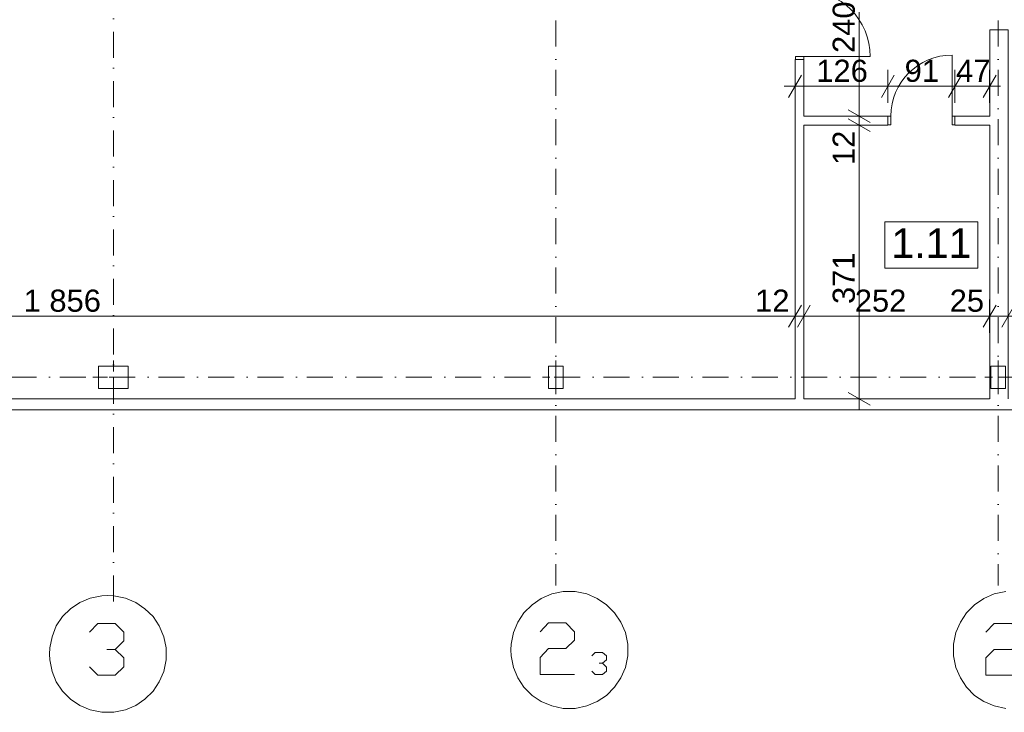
# Model space of a CAD drawing. Extents: x -283435 to 14216, y -77540 to 30522.
# Tile 149 of 177: x -38874 to -25520, y -77205 to -67814. Entities that reach past the tile are written whole.
import ezdxf

# ---------------------------------------------------------------- set-up
doc = ezdxf.new("R2010")
doc.units = 0
doc.header["$MEASUREMENT"] = 0
doc.linetypes.add('Kropki i Kreski', pattern=[670.277762, 352.777767, -176.388884, 0, -141.111112])
for name, color, linetype in [('Drzwi ArchiCAD', 7, 'Continuous'), ('SŁUPY', 7, 'Continuous'), ('WYMIARY', 7, 'Continuous'), ('ŚCIANY', 7, 'Continuous')]:
    doc.layers.add(name, color=color, linetype=linetype)
for name, color, linetype, lineweight in [('Drzwi ArchiCAD_Nr_Pióra__3', 3, 'Continuous', 18), ('Drzwi ArchiCAD_Nr_Pióra__7', 7, 'Continuous', 18), ('OPISY_Nr_Pióra__65', 65, 'Continuous', 18), ('OPISY_Nr_Pióra__86', 86, 'Continuous', 18), ('OSIE_Nr_Pióra__5', 5, 'Continuous', 18), ('OSIE_Nr_Pióra__7', 7, 'Continuous', 18), ('SŁUPY_Nr_Pióra__20', 20, 'Continuous', 18), ('WYMIARY_Nr_Pióra__4', 4, 'Continuous', 18), ('WYMIARY_Nr_Pióra__5', 5, 'Continuous', 18), ('ŚCIANY_Nr_Pióra__7', 7, 'Continuous', 18)]:
    doc.layers.add(name, color=color, linetype=linetype, lineweight=lineweight)
doc.layers.add('SŁUPY_Nr_Pióra__28', color=7, linetype='Continuous', lineweight=18, true_color=0x260900)
doc.styles.add('GENERATED_STYLE_1', font='arial.ttf')
doc.styles.add('GENERATED_STYLE_2', font='txt')
doc.dimstyles.new('GENERATED_STYLE__1', dxfattribs={"dimtxt": 300, "dimasz": 228, "dimexe": 0.18, "dimexo": 0, "dimgap": 0.09, "dimtad": 1, "dimdec": 0, "dimlfac": 0.1, "dimzin": 0, "dimdsep": 46, "dimtxsty": 'GENERATED_STYLE_2', "dimblk": 'ARROWHEAD_2', "dimblk1": 'ARROWHEAD_2', "dimblk2": 'ARROWHEAD_2', "dimcen": 0.09, "dimclrd": 256, "dimclre": 256, "dimclrt": 256, "dimazin": 0, "dimtfac": 1, "dimtdec": 4, "dimtmove": 0, "dimatfit": 3, "dimfxl": 1, "dimtolj": 1, "dimtzin": 0, "dimarcsym": 0})
doc.dimstyles.new('GENERATED_STYLE__2', dxfattribs={"dimtxt": 300, "dimasz": 228, "dimexe": 0.18, "dimexo": 0, "dimgap": 0.09, "dimtad": 1, "dimtih": 1, "dimtoh": 1, "dimdec": 0, "dimlfac": 0.1, "dimzin": 0, "dimdsep": 46, "dimtxsty": 'GENERATED_STYLE_2', "dimblk": 'ARROWHEAD_2', "dimblk1": 'ARROWHEAD_2', "dimblk2": 'ARROWHEAD_2', "dimcen": 0.09, "dimclrd": 256, "dimclre": 256, "dimclrt": 256, "dimazin": 0, "dimtfac": 1, "dimtdec": 4, "dimtmove": 0, "dimatfit": 3, "dimfxl": 1, "dimtolj": 1, "dimtzin": 0, "dimarcsym": 0})
doc.dimstyles.new('GENERATED_STYLE__3', dxfattribs={"dimtxt": 300, "dimasz": 228, "dimexe": 0.18, "dimexo": 0, "dimgap": 0.09, "dimtad": 1, "dimtih": 1, "dimtoh": 1, "dimdec": 0, "dimlfac": 0.1, "dimzin": 0, "dimdsep": 46, "dimtxsty": 'GENERATED_STYLE_2', "dimblk": 'ARROWHEAD_2', "dimblk1": 'ARROWHEAD_2', "dimblk2": 'ARROWHEAD_2', "dimcen": 0.09, "dimclrd": 256, "dimclre": 256, "dimclrt": 256, "dimazin": 0, "dimtfac": 1, "dimtdec": 4, "dimtmove": 2, "dimatfit": 3, "dimfxl": 1, "dimtolj": 1, "dimtzin": 0, "dimarcsym": 0})

# ---------------------------------------------------------------- blocks, each defined once
blk = doc.blocks.new('Ściana_175', base_point=(-25719, -67952))
at = {"layer": 'ŚCIANY_Nr_Pióra__7', "linetype": 'Continuous'}
for p, q in [((-25719, -67952), (-25719, -69123)), ((-25469, -67952), (-25719, -67952)), ((-25469, -72956), (-25469, -67952)), ((-25719, -69243), (-25719, -72956))]:
    blk.add_line(p, q, dxfattribs=at)
blk = doc.blocks.new('D1 Drzwi proste 12_48')
at = {"layer": 'Drzwi ArchiCAD_Nr_Pióra__3', "linetype": 'Continuous'}
for p, q in [((415, 0), (415, 830)), ((-415, 0), (-455, 0)), ((-455, 0), (-455, -115)), ((-415, -115), (-415, 0)), ((455, 0), (415, 0)), ((415, 0), (415, -115)), ((455, -115), (455, 0)), ((-455, -115), (-415, -115)), ((415, -115), (455, -115))]:
    blk.add_line(p, q, dxfattribs=at)
blk.add_arc((415, 0), 830, 90, 180, dxfattribs=at)
at = {"layer": 'Drzwi ArchiCAD_Nr_Pióra__7', "linetype": 'Continuous'}
for p, q in [((-455, 0), (-455, -115)), ((455, 0), (455, -115))]:
    blk.add_line(p, q, dxfattribs=at)
blk = doc.blocks.new('Ściana_176', base_point=(-25719, -69123))
at = {"layer": 'ŚCIANY_Nr_Pióra__7', "linetype": 'Continuous'}
for p, q in [((-27100, -69123), (-28238, -69123)), ((-27100, -69123), (-27100, -69238)), ((-26190, -69123), (-26190, -69238)), ((-25719, -69123), (-26190, -69123)), ((-28238, -69243), (-27100, -69243)), ((-27100, -69238), (-27100, -69243)), ((-26190, -69238), (-26190, -69243)), ((-26190, -69243), (-25719, -69243))]:
    blk.add_line(p, q, dxfattribs=at)
at = {"layer": 'Drzwi ArchiCAD', "linetype": 'Continuous'}
blk.add_blockref('D1 Drzwi proste 12_48', (-26645, -69123), dxfattribs=at)
blk = doc.blocks.new('D1 Drzwi proste 12_49')
at = {"layer": 'Drzwi ArchiCAD_Nr_Pióra__3', "linetype": 'Continuous'}
for p, q in [((450, 0), (450, 900)), ((-450, 0), (-490, 0)), ((-490, 0), (-490, -115)), ((-450, -115), (-450, 0)), ((490, 0), (450, 0)), ((450, 0), (450, -115)), ((490, -115), (490, 0)), ((-490, -115), (-450, -115)), ((450, -115), (490, -115))]:
    blk.add_line(p, q, dxfattribs=at)
blk.add_arc((450, 0), 900, 90, 180, dxfattribs=at)
at = {"layer": 'Drzwi ArchiCAD_Nr_Pióra__7', "linetype": 'Continuous'}
for p, q in [((-490, 0), (-490, -115)), ((490, 0), (490, -115))]:
    blk.add_line(p, q, dxfattribs=at)
blk = doc.blocks.new('Ściana_177', base_point=(-28358, -66665))
at = {"layer": 'ŚCIANY_Nr_Pióra__7', "linetype": 'Continuous'}
for p, q in [((-28358, -66725), (-28358, -67373)), ((-28238, -67373), (-28238, -66725)), ((-28353, -67373), (-28358, -67373)), ((-28238, -67373), (-28353, -67373)), ((-28353, -68353), (-28358, -68353)), ((-28358, -68353), (-28358, -72956)), ((-28238, -68353), (-28353, -68353)), ((-28238, -69123), (-28238, -68353)), ((-28238, -72956), (-28238, -69243))]:
    blk.add_line(p, q, dxfattribs=at)
at = {"layer": 'Drzwi ArchiCAD', "linetype": 'Continuous', "rotation": 270}
blk.add_blockref('D1 Drzwi proste 12_49', (-28238, -67863), dxfattribs=at)
blk = doc.blocks.new('Ściana_426', base_point=(-149541, -72956))
at = {"layer": 'ŚCIANY_Nr_Pióra__7', "linetype": 'Continuous'}
for p, q in [((-28358, -72956), (-46921, -72956)), ((-25719, -72956), (-28238, -72956)), ((-62703, -73106), (-13286, -73106))]:
    blk.add_line(p, q, dxfattribs=at)
blk = doc.blocks.new('Słup_140', base_point=(-37603, -72663))
at = {"layer": 'SŁUPY_Nr_Pióra__20', "linetype": 'Continuous'}
for p, q in [((-37603, -72583), (-37603, -72433)), ((-37683, -72663), (-37883, -72663)), ((-37603, -72743), (-37603, -72893)), ((-37523, -72663), (-37323, -72663))]:
    blk.add_line(p, q, dxfattribs=at)
blk.add_point((-37603, -72663), dxfattribs=at)
at = {"layer": 'SŁUPY_Nr_Pióra__28', "linetype": 'Continuous', "flags": 128}
blk.add_lwpolyline([(-37403, -72813), (-37403, -72513), (-37803, -72513), (-37803, -72813)], close=True, dxfattribs=at)
blk = doc.blocks.new('Słup_141', base_point=(-31602, -72663))
at = {"layer": 'SŁUPY_Nr_Pióra__20', "linetype": 'Continuous'}
for p, q in [((-31602, -72583), (-31602, -72433)), ((-31682, -72663), (-31782, -72663)), ((-31602, -72743), (-31602, -72893)), ((-31522, -72663), (-31422, -72663))]:
    blk.add_line(p, q, dxfattribs=at)
blk.add_point((-31602, -72663), dxfattribs=at)
at = {"layer": 'SŁUPY_Nr_Pióra__28', "linetype": 'Continuous', "flags": 128}
blk.add_lwpolyline([(-31502, -72813), (-31502, -72513), (-31702, -72513), (-31702, -72813)], close=True, dxfattribs=at)
blk = doc.blocks.new('Słup_142', base_point=(-25602, -72663))
at = {"layer": 'SŁUPY_Nr_Pióra__20', "linetype": 'Continuous'}
for p, q in [((-25602, -72583), (-25602, -72433)), ((-25682, -72663), (-25782, -72663)), ((-25602, -72743), (-25602, -72893)), ((-25522, -72663), (-25422, -72663))]:
    blk.add_line(p, q, dxfattribs=at)
blk.add_point((-25602, -72663), dxfattribs=at)
at = {"layer": 'SŁUPY_Nr_Pióra__28', "linetype": 'Continuous', "flags": 128}
blk.add_lwpolyline([(-25502, -72813), (-25502, -72513), (-25702, -72513), (-25702, -72813)], close=True, dxfattribs=at)
blk = doc.blocks.new('*D1923')
at = {"layer": 'WYMIARY_Nr_Pióra__4', "linetype": 'Continuous', "transparency": 16777216}
for p, q in [((-46835, -67301), (-47008, -67601)), ((-46921, -67676), (-46921, -67226)), ((-31490, -67301), (-31663, -67601)), ((-31576, -67676), (-31576, -67226)), ((-47068, -67451), (-46921, -67451)), ((-46921, -67451), (-31576, -67451))]:
    blk.add_line(p, q, dxfattribs=at)
at = {"layer": 'WYMIARY_Nr_Pióra__5', "transparency": 16777216, "insert": (-39762, -67091), "char_height": 300, "attachment_point": 1, "style": 'GENERATED_STYLE_1'}
blk.add_mtext('{1\xa0535}', dxfattribs=at)
blk = doc.blocks.new('ARROWHEAD_2')
at = {"linetype": 'Continuous'}
for p, q in [((-0.378, -0.655), (0.378, 0.655)), ((0, 0), (-1, 0))]:
    blk.add_line(p, q, dxfattribs=at)
blk = doc.blocks.new('*D1938')
at = {"layer": 'WYMIARY_Nr_Pióra__4', "linetype": 'Continuous', "transparency": 16777216}
for p, q in [((-28358, -68942), (-28358, -68492)), ((-27100, -68942), (-27100, -68492)), ((-28272, -68567), (-28445, -68867)), ((-27013, -68567), (-27186, -68867)), ((-28505, -68717), (-28358, -68717)), ((-28358, -68717), (-27100, -68717))]:
    blk.add_line(p, q, dxfattribs=at)
at = {"layer": 'WYMIARY_Nr_Pióra__5', "transparency": 16777216, "insert": (-28070, -68357), "char_height": 300, "attachment_point": 1, "style": 'GENERATED_STYLE_1'}
blk.add_mtext('{126}', dxfattribs=at)
blk = doc.blocks.new('*D1939')
at = {"layer": 'WYMIARY_Nr_Pióra__4', "linetype": 'Continuous', "transparency": 16777216}
for p, q in [((-27100, -68942), (-27100, -68492)), ((-26190, -68942), (-26190, -68492)), ((-27013, -68567), (-27186, -68867)), ((-26103, -68567), (-26276, -68867)), ((-27100, -68717), (-26190, -68717))]:
    blk.add_line(p, q, dxfattribs=at)
at = {"layer": 'WYMIARY_Nr_Pióra__5', "transparency": 16777216, "insert": (-26872, -68357), "char_height": 300, "attachment_point": 1, "style": 'GENERATED_STYLE_1'}
blk.add_mtext('{91}', dxfattribs=at)
blk = doc.blocks.new('*D1940')
at = {"layer": 'WYMIARY_Nr_Pióra__4', "linetype": 'Continuous', "transparency": 16777216}
for p, q in [((-26190, -68942), (-26190, -68492)), ((-25719, -68942), (-25719, -68492)), ((-26103, -68567), (-26276, -68867)), ((-25805, -68867), (-25632, -68567)), ((-26190, -68717), (-25719, -68717)), ((-25719, -68717), (-25572, -68717))]:
    blk.add_line(p, q, dxfattribs=at)
at = {"layer": 'WYMIARY_Nr_Pióra__5', "transparency": 16777216, "insert": (-26174, -68357), "char_height": 300, "attachment_point": 1, "style": 'GENERATED_STYLE_1'}
blk.add_mtext('{47}', dxfattribs=at)
blk = doc.blocks.new('*D1960')
at = {"layer": 'WYMIARY_Nr_Pióra__4', "linetype": 'Continuous', "transparency": 16777216}
for p, q in [((-27638, -69157), (-27338, -69330)), ((-27263, -69243), (-27713, -69243)), ((-27488, -72956), (-27488, -69243)), ((-27638, -72869), (-27338, -73042)), ((-27263, -72956), (-27713, -72956)), ((-27488, -73103), (-27488, -72956))]:
    blk.add_line(p, q, dxfattribs=at)
at = {"layer": 'WYMIARY_Nr_Pióra__5', "transparency": 16777216, "char_height": 300, "attachment_point": 1, "rotation": 90, "style": 'GENERATED_STYLE_1'}
for s, insert in [('{12}', (-27848, -69785)), ('{371}', (-27848, -71669))]:
    blk.add_mtext(s, dxfattribs=dict(at, insert=insert))
blk = doc.blocks.new('*D1961')
at = {"layer": 'WYMIARY_Nr_Pióra__4', "linetype": 'Continuous', "transparency": 16777216}
for p, q in [((-27638, -69037), (-27338, -69210)), ((-27263, -69123), (-27713, -69123)), ((-27638, -69157), (-27338, -69330)), ((-27488, -69243), (-27488, -69123)), ((-27263, -69243), (-27713, -69243))]:
    blk.add_line(p, q, dxfattribs=at)
blk = doc.blocks.new('*D1962')
at = {"layer": 'WYMIARY_Nr_Pióra__4', "linetype": 'Continuous', "transparency": 16777216}
for p, q in [((-27488, -66725), (-27488, -66579)), ((-27263, -66725), (-27713, -66725)), ((-27338, -66812), (-27638, -66639)), ((-27488, -69123), (-27488, -66725)), ((-27638, -69037), (-27338, -69210)), ((-27263, -69123), (-27713, -69123))]:
    blk.add_line(p, q, dxfattribs=at)
at = {"layer": 'WYMIARY_Nr_Pióra__5', "transparency": 16777216, "insert": (-27848, -68266), "char_height": 300, "attachment_point": 1, "rotation": 90, "style": 'GENERATED_STYLE_1'}
blk.add_mtext('{240}', dxfattribs=at)
blk = doc.blocks.new('*D1967')
at = {"layer": 'WYMIARY_Nr_Pióra__4', "linetype": 'Continuous', "transparency": 16777216}
for p, q in [((-46835, -71684), (-47008, -71984)), ((-46921, -72059), (-46921, -71609)), ((-28272, -71684), (-28445, -71984)), ((-28358, -72059), (-28358, -71609)), ((-47068, -71834), (-46921, -71834)), ((-46921, -71834), (-28358, -71834))]:
    blk.add_line(p, q, dxfattribs=at)
at = {"layer": 'WYMIARY_Nr_Pióra__5', "transparency": 16777216, "char_height": 300, "attachment_point": 1, "style": 'GENERATED_STYLE_1'}
for s, insert in [('{1\xa0856}', (-38821, -71474)), ('{12}', (-28900, -71474))]:
    blk.add_mtext(s, dxfattribs=dict(at, insert=insert))
blk = doc.blocks.new('*D1968')
at = {"layer": 'WYMIARY_Nr_Pióra__4', "linetype": 'Continuous', "transparency": 16777216}
for p, q in [((-28272, -71684), (-28445, -71984)), ((-28358, -72059), (-28358, -71609)), ((-28152, -71684), (-28325, -71984)), ((-28238, -72059), (-28238, -71609)), ((-28358, -71834), (-28238, -71834))]:
    blk.add_line(p, q, dxfattribs=at)
blk = doc.blocks.new('*D1969')
at = {"layer": 'WYMIARY_Nr_Pióra__4', "linetype": 'Continuous', "transparency": 16777216}
for p, q in [((-28152, -71684), (-28325, -71984)), ((-28238, -72059), (-28238, -71609)), ((-25632, -71684), (-25805, -71984)), ((-25719, -72059), (-25719, -71609)), ((-28238, -71834), (-25719, -71834))]:
    blk.add_line(p, q, dxfattribs=at)
at = {"layer": 'WYMIARY_Nr_Pióra__5', "transparency": 16777216, "char_height": 300, "attachment_point": 1, "style": 'GENERATED_STYLE_1'}
for s, insert in [('{252}', (-27548, -71474)), ('{25}', (-26261, -71474))]:
    blk.add_mtext(s, dxfattribs=dict(at, insert=insert))
blk = doc.blocks.new('*D1970')
at = {"layer": 'WYMIARY_Nr_Pióra__4', "linetype": 'Continuous', "transparency": 16777216}
for p, q in [((-25632, -71684), (-25805, -71984)), ((-25719, -72059), (-25719, -71609)), ((-25382, -71684), (-25555, -71984)), ((-25469, -72059), (-25469, -71609)), ((-25719, -71834), (-25469, -71834))]:
    blk.add_line(p, q, dxfattribs=at)
blk = doc.blocks.new('*D1971')
at = {"layer": 'WYMIARY_Nr_Pióra__4', "linetype": 'Continuous', "transparency": 16777216}
for p, q in [((-25382, -71684), (-25555, -71984)), ((-25469, -72059), (-25469, -71609)), ((-22933, -71684), (-23106, -71984)), ((-23020, -72059), (-23020, -71609)), ((-25469, -71834), (-23020, -71834))]:
    blk.add_line(p, q, dxfattribs=at)
at = {"layer": 'WYMIARY_Nr_Pióra__5', "transparency": 16777216, "char_height": 300, "attachment_point": 1, "style": 'GENERATED_STYLE_1'}
for s, insert in [('{245}', (-24813, -71474)), ('{25}', (-23562, -71474))]:
    blk.add_mtext(s, dxfattribs=dict(at, insert=insert))
blk = doc.blocks.new('*D1972')
at = {"layer": 'WYMIARY_Nr_Pióra__4', "linetype": 'Continuous', "transparency": 16777216}
for p, q in [((-22933, -71684), (-23106, -71984)), ((-23020, -72059), (-23020, -71609)), ((-22683, -71684), (-22856, -71984)), ((-22770, -72059), (-22770, -71609)), ((-23020, -71834), (-22770, -71834))]:
    blk.add_line(p, q, dxfattribs=at)
blk = doc.blocks.new('*D1973')
at = {"layer": 'WYMIARY_Nr_Pióra__4', "linetype": 'Continuous', "transparency": 16777216}
for p, q in [((-22683, -71684), (-22856, -71984)), ((-22770, -72059), (-22770, -71609)), ((-19582, -71684), (-19755, -71984)), ((-19669, -72059), (-19669, -71609)), ((-22770, -71834), (-19669, -71834))]:
    blk.add_line(p, q, dxfattribs=at)
at = {"layer": 'WYMIARY_Nr_Pióra__5', "transparency": 16777216, "char_height": 300, "attachment_point": 1, "style": 'GENERATED_STYLE_1'}
for s, insert in [('{310}', (-21788, -71474)), ('{12}', (-20211, -71474))]:
    blk.add_mtext(s, dxfattribs=dict(at, insert=insert))
blk = doc.blocks.new('*D1974')
at = {"layer": 'WYMIARY_Nr_Pióra__4', "linetype": 'Continuous', "transparency": 16777216}
for p, q in [((-19582, -71684), (-19755, -71984)), ((-19669, -72059), (-19669, -71609)), ((-19462, -71684), (-19635, -71984)), ((-19549, -72059), (-19549, -71609)), ((-19669, -71834), (-19549, -71834))]:
    blk.add_line(p, q, dxfattribs=at)
blk = doc.blocks.new('*D1975')
at = {"layer": 'WYMIARY_Nr_Pióra__4', "linetype": 'Continuous', "transparency": 16777216}
for p, q in [((-19462, -71684), (-19635, -71984)), ((-19549, -72059), (-19549, -71609)), ((-16110, -71684), (-16283, -71984)), ((-16197, -72059), (-16197, -71609)), ((-19549, -71834), (-16197, -71834))]:
    blk.add_line(p, q, dxfattribs=at)
at = {"layer": 'WYMIARY_Nr_Pióra__5', "transparency": 16777216, "char_height": 300, "attachment_point": 1, "style": 'GENERATED_STYLE_1'}
for s, insert in [('{335}', (-18442, -71474)), ('{12}', (-16739, -71474))]:
    blk.add_mtext(s, dxfattribs=dict(at, insert=insert))
blk = doc.blocks.new('*D1976')
at = {"layer": 'WYMIARY_Nr_Pióra__4', "linetype": 'Continuous', "transparency": 16777216}
for p, q in [((-16110, -71684), (-16283, -71984)), ((-16197, -72059), (-16197, -71609)), ((-15990, -71684), (-16163, -71984)), ((-16077, -72059), (-16077, -71609)), ((-16197, -71834), (-16077, -71834))]:
    blk.add_line(p, q, dxfattribs=at)
blk = doc.blocks.new('*D1977')
at = {"layer": 'WYMIARY_Nr_Pióra__4', "linetype": 'Continuous', "transparency": 16777216}
for p, q in [((-15990, -71684), (-16163, -71984)), ((-16077, -72059), (-16077, -71609)), ((-13320, -71684), (-13493, -71984)), ((-13406, -72059), (-13406, -71609)), ((-16077, -71834), (-13406, -71834)), ((-13406, -71834), (-13286, -71834))]:
    blk.add_line(p, q, dxfattribs=at)
at = {"layer": 'WYMIARY_Nr_Pióra__5', "transparency": 16777216, "char_height": 300, "attachment_point": 1, "style": 'GENERATED_STYLE_1'}
for s, insert in [('{267}', (-15311, -71474)), ('{12}', (-13948, -71474))]:
    blk.add_mtext(s, dxfattribs=dict(at, insert=insert))
blk = doc.blocks.new('*D1978')
at = {"layer": 'WYMIARY_Nr_Pióra__4', "linetype": 'Continuous', "transparency": 16777216}
for p, q in [((-13320, -71684), (-13493, -71984)), ((-13200, -71684), (-13373, -71984)), ((-13406, -71834), (-13286, -71834))]:
    blk.add_line(p, q, dxfattribs=at)
blk = doc.blocks.new('*D1979')
at = {"layer": 'WYMIARY_Nr_Pióra__4', "linetype": 'Continuous', "transparency": 16777216}
for p, q in [((-13200, -71684), (-13373, -71984)), ((-13286, -72059), (-13286, -71609)), ((-1880, -71684), (-2053, -71984)), ((-13406, -71834), (-13286, -71834)), ((-13286, -71834), (-1966, -71834))]:
    blk.add_line(p, q, dxfattribs=at)
at = {"layer": 'WYMIARY_Nr_Pióra__5', "transparency": 16777216, "char_height": 300, "attachment_point": 1, "style": 'GENERATED_STYLE_1'}
for s, insert in [('{1\xa0132}', (-8875, -71474)), ('{12}', (-2508, -71474))]:
    blk.add_mtext(s, dxfattribs=dict(at, insert=insert))
blk = doc.blocks.new('*D1980')
at = {"layer": 'WYMIARY_Nr_Pióra__4', "linetype": 'Continuous', "transparency": 16777216}
for p, q in [((-1880, -71684), (-2053, -71984)), ((-1966, -72059), (-1966, -71609)), ((-1760, -71684), (-1933, -71984)), ((-1846, -72059), (-1846, -71609)), ((-13286, -71834), (-1966, -71834)), ((-1966, -71834), (-1846, -71834))]:
    blk.add_line(p, q, dxfattribs=at)
blk = doc.blocks.new('*D1981')
at = {"layer": 'WYMIARY_Nr_Pióra__4', "linetype": 'Continuous', "transparency": 16777216}
for p, q in [((-1760, -71684), (-1933, -71984)), ((-1846, -72059), (-1846, -71609)), ((10660, -71984), (10834, -71684)), ((10747, -72059), (10747, -71609)), ((-1846, -71834), (10747, -71834)), ((10747, -71834), (10894, -71834))]:
    blk.add_line(p, q, dxfattribs=at)
at = {"layer": 'WYMIARY_Nr_Pióra__5', "transparency": 16777216, "insert": (3938, -71474), "char_height": 300, "attachment_point": 1, "style": 'GENERATED_STYLE_1'}
blk.add_mtext('{1\xa0259}', dxfattribs=at)

msp = doc.modelspace()

# ---------------------------------------------------------------- linework, layer by layer
at = {"layer": 'OPISY_Nr_Pióra__65', "linetype": 'Continuous', "flags": 128}
msp.add_lwpolyline([(-27138.8, -70553.2), (-25879.9, -70553.2), (-25879.9, -71181.8), (-27138.8, -71181.8)], close=True, dxfattribs=at)
at = {"layer": 'OSIE_Nr_Pióra__5', "linetype": 'Kropki i Kreski'}
for p, q in [((-31602.3, -57768.3), (-31602.3, -75484.6)), ((-25602.3, -57768.3), (-25602.3, -75484.6))]:
    msp.add_line(p, q, dxfattribs=at)
at = {"layer": 'OSIE_Nr_Pióra__7', "linetype": 'Kropki i Kreski'}
for p, q in [((-37603.3, -75704.3), (-37603.3, -57920.1)), ((-230728.9, -72663), (11369.3, -72663))]:
    msp.add_line(p, q, dxfattribs=at)
at = {"layer": 'OSIE_Nr_Pióra__7', "linetype": 'Continuous', "flags": 128}
for points in [[(-32212.6, -76357.9), (-32207.6, -76441.5), (-32176.2, -76598.7), (-32118.7, -76739.8), (-32035.1, -76865.1), (-31925.1, -76975.1), (-31799.7, -77058.7), (-31658.6, -77116.2), (-31501.5, -77152.7), (-31417.9, -77152.7), (-31339.6, -77152.7), (-31182.5, -77116.2), (-31041.4, -77058.7), (-30916, -76975.1), (-30806, -76865.1), (-30722.4, -76739.8), (-30659.9, -76598.7), (-30628.5, -76441.5), (-30628.5, -76357.9), (-30628.5, -76279.7), (-30659.9, -76122.6), (-30722.4, -75981.5), (-30806, -75856.1), (-30916, -75746.1), (-31041.4, -75662.5), (-31182.5, -75599.7), (-31339.6, -75568.5), (-31417.9, -75568.5), (-31501.5, -75568.5), (-31658.6, -75599.7), (-31799.7, -75662.5), (-31925.1, -75746.1), (-32035.1, -75856.1), (-32118.7, -75981.5), (-32176.2, -76122.6), (-32207.6, -76279.7)], [(-38471.6, -76415.5), (-38466.2, -76494), (-38435.1, -76650.8), (-38377.6, -76791.9), (-38293.7, -76917.3), (-38184, -77027.3), (-38058.6, -77110.9), (-37917.2, -77173.7), (-37760.4, -77205.2), (-37676.8, -77205.2), (-37598.3, -77205.2), (-37441.5, -77173.7), (-37300.3, -77110.9), (-37175, -77027.3), (-37065, -76917.3), (-36981.4, -76791.9), (-36918.5, -76650.8), (-36887.4, -76494), (-36887.4, -76415.5), (-36887.4, -76331.9), (-36918.5, -76180.1), (-36981.4, -76033.9), (-37065, -75908.3), (-37175, -75803.6), (-37300.3, -75715), (-37441.5, -75657.5), (-37598.3, -75626), (-37676.8, -75620.7), (-37760.4, -75626), (-37917.2, -75657.5), (-38058.6, -75715), (-38184, -75803.6), (-38293.7, -75908.3), (-38377.6, -76033.9), (-38435.1, -76180.1), (-38466.2, -76331.9)]]:
    msp.add_lwpolyline(points, close=True, dxfattribs=at)
for points in [[(-25499, -75568.5), (-25655.8, -75599.7), (-25796.9, -75662.5), (-25922.6, -75746.1), (-26032.2, -75856.1), (-26115.8, -75981.5), (-26178.7, -76122.6), (-26210.1, -76279.7), (-26210.1, -76357.9), (-26210.1, -76441.5), (-26178.7, -76598.7), (-26115.8, -76739.8), (-26032.2, -76865.1), (-25922.6, -76975.1), (-25796.9, -77058.7), (-25655.8, -77116.2), (-25499, -77152.7)], [(-37577.5, -76352.6), (-37462.5, -76237.6), (-37462.5, -76117.5), (-37577.5, -76002.5), (-37812.9, -76002.5), (-37927.9, -76117.5)], [(-31815.4, -76112.2), (-31700.4, -75991.8), (-31465, -75991.8), (-31350, -76112.2), (-31350, -76227.2), (-31465, -76342.2), (-31700.4, -76342.2), (-31815.4, -76462.6), (-31815.4, -76692.6), (-31350, -76692.6)], [(-25770.8, -76117.5), (-25655.8, -76002.5), (-25420.4, -76002.5), (-25305.4, -76117.5), (-25305.4, -76237.6), (-25420.4, -76352.6), (-25655.8, -76352.6), (-25770.8, -76467.9), (-25770.8, -76703), (-25305.4, -76703)], [(-37927.9, -76588), (-37812.9, -76703), (-37577.5, -76703), (-37462.5, -76588), (-37462.5, -76467.9), (-37577.5, -76352.6), (-37692.5, -76352.6)], [(-30968.2, -76540.8), (-30916, -76494), (-30916, -76441.5), (-30968.2, -76394.7), (-31067.5, -76394.7), (-31114.6, -76441.5)], [(-31114.6, -76645.5), (-31067.5, -76692.6), (-30968.2, -76692.6), (-30916, -76645.5), (-30916, -76593.3), (-30968.2, -76540.8), (-31015.3, -76540.8)]]:
    msp.add_lwpolyline(points, dxfattribs=at)

# ---------------------------------------------------------------- block references
at = {"layer": 'SŁUPY'}
for name, p in [('Słup_140', (-37603.3, -72663)), ('Słup_141', (-31602.3, -72663)), ('Słup_142', (-25602.3, -72663))]:
    msp.add_blockref(name, p, dxfattribs=at)
at = {"layer": 'ŚCIANY'}
for name, p in [('Ściana_177', (-28358.2, -66665.5)), ('Ściana_175', (-25718.6, -67952)), ('Ściana_176', (-25718.6, -69123.2)), ('Ściana_426', (-149541.4, -72955.8))]:
    msp.add_blockref(name, p, dxfattribs=at)

# ---------------------------------------------------------------- texts
at = {"layer": 'OPISY_Nr_Pióra__86', "linetype": 'Continuous', "insert": (-26509.3, -70644.7), "char_height": 400, "attachment_point": 2, "style": 'GENERATED_STYLE_1'}
msp.add_mtext('{1.11}', dxfattribs=at)

# ---------------------------------------------------------------- dimensions: what is measured, and where the dimension line sits
at = {"layer": 'WYMIARY', "linetype": 'Continuous'}
for p1, p2, picture, middle in [((-28358.2, -69123.2), (-28238.2, -66725.5), '*D1962', (-27698.2, -67928.5)), ((-28238.2, -69243.2), (-28358.2, -69123.2), '*D1961', (-27698.2, -69560.3)), ((-28238.2, -72955.8), (-28238.2, -69243.2), '*D1960', (-27698.2, -71331.3))]:
    dim = msp.add_linear_dim(base=(-27488.2, -72955.8), p1=p1, p2=p2, angle=90, dimstyle='GENERATED_STYLE__1', dxfattribs=at)
    dim.commit()
    dim.dimension.update_dxf_attribs({"geometry": picture, "text_midpoint": middle})
for base, p1, p2, dimstyle, picture, middle in [((-46921.5, -67451.4), (-46921.5, -72955.8), (-31576.1, -66725.5), 'GENERATED_STYLE__2', '*D1923', (-39247.4, -67241.4)), ((-28358.2, -68717.4), (-26189.8, -69243.2), (-25718.6, -67952), 'GENERATED_STYLE__3', '*D1940', (-25949, -68507.4)), ((-28358.2, -68717.4), (-28358.2, -69123.2), (-27099.8, -69243.2), 'GENERATED_STYLE__2', '*D1938', (-27733.1, -68507.4)), ((-28358.2, -68717.4), (-27099.8, -69243.2), (-26189.8, -69243.2), 'GENERATED_STYLE__2', '*D1939', (-26647.5, -68507.4)), ((-46921.5, -71833.6), (-46921.5, -72955.8), (-28358.2, -72955.8), 'GENERATED_STYLE__3', '*D1967', (-38307.1, -71623.6)), ((-46921.5, -71833.6), (-28238.2, -72955.8), (-25718.6, -72955.8), 'GENERATED_STYLE__2', '*D1969', (-27210.2, -71623.6)), ((-46921.5, -71833.6), (-25468.6, -72955.8), (-23019.7, -72955.8), 'GENERATED_STYLE__2', '*D1971', (-24475.9, -71623.6)), ((-46921.5, -71833.6), (-22769.7, -72955.8), (-19668.6, -72955.8), 'GENERATED_STYLE__2', '*D1973', (-21450.9, -71623.6)), ((-46921.5, -71833.6), (-19548.6, -72955.8), (-16196.8, -72955.8), 'GENERATED_STYLE__2', '*D1975', (-18104.5, -71623.6)), ((-46921.5, -71833.6), (-16076.8, -72955.8), (-13406.1, -72955.8), 'GENERATED_STYLE__2', '*D1977', (-14973.2, -71623.6)), ((-46921.5, -71833.6), (-13286.1, -72955.8), (-1966.1, -72955.8), 'GENERATED_STYLE__3', '*D1979', (-8360.8, -71623.6)), ((-46921.5, -71833.6), (-1846.1, -72955.8), (10747.1, -72955.8), 'GENERATED_STYLE__2', '*D1981', (4451.8, -71623.6)), ((-46921.5, -71833.6), (-28358.2, -72955.8), (-28238.2, -72955.8), 'GENERATED_STYLE__2', '*D1968', (-28675.3, -71623.6)), ((-46921.5, -71833.6), (-25718.6, -72955.8), (-25468.6, -72955.8), 'GENERATED_STYLE__2', '*D1970', (-26035.7, -71623.6)), ((-46921.5, -71833.6), (-23019.7, -72955.8), (-22769.7, -72955.8), 'GENERATED_STYLE__2', '*D1972', (-23336.8, -71623.6)), ((-46921.5, -71833.6), (-19668.6, -72955.8), (-19548.6, -72955.8), 'GENERATED_STYLE__2', '*D1974', (-19985.7, -71623.6)), ((-46921.5, -71833.6), (-16196.8, -72955.8), (-16076.8, -72955.8), 'GENERATED_STYLE__2', '*D1976', (-16513.9, -71623.6)), ((-46921.5, -71833.6), (-1966.1, -72955.8), (-1846.1, -72955.8), 'GENERATED_STYLE__2', '*D1980', (-2283.3, -71623.6)), ((-46921.5, -71833.6), (-13406.1, -72955.8), (-13286.1, -72955.8), 'GENERATED_STYLE__2', '*D1978', (-13723.3, -71623.6))]:
    dim = msp.add_linear_dim(base=base, p1=p1, p2=p2, dimstyle=dimstyle, dxfattribs=at)
    dim.commit()
    dim.dimension.update_dxf_attribs({"geometry": picture, "text_midpoint": middle})

doc.saveas('drawing.dxf')
